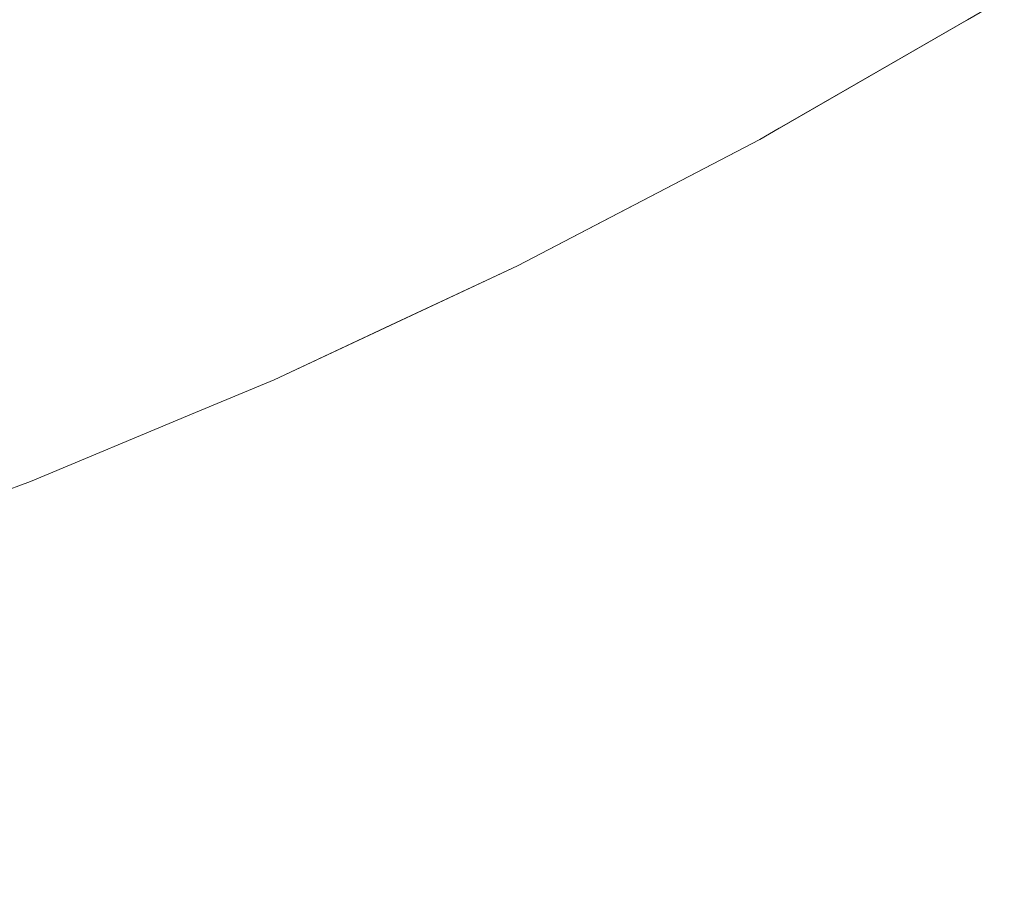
# Model space of a CAD drawing. Header units: centimetres. Extents: x -21.6 to 22.7, y 4.2 to 6.
# Tile 196 of 256: x 7.7212 to 7.7445, y 4.5002 to 4.5211. Entities that reach past the tile are written whole.
import ezdxf

# ---------------------------------------------------------------- set-up
doc = ezdxf.new("R2010")
doc.units = ezdxf.units.CM
doc.header["$LTSCALE"] = 2.54
doc.layers.add('Lucido design-1', color=7, linetype='Continuous')

# ---------------------------------------------------------------- blocks, each defined once
blk = doc.blocks.new('Gruppo-3-1')
at = {"color": 7, "linetype": 'Continuous', "lineweight": 9}
blk.add_3dface([(-21.503423, 5.900212, -2276.22217), (-21.503423, 4.300212, -2276.22217), (22.630348, 4.300212, -2276.22217), (22.630348, 5.900212, -2276.22217)], dxfattribs=at)
for points, invisible_edges in [([(22.630348, 5.900212, -2277.02217), (22.630348, 4.300212, -2277.02217), (7.686575, 4.400896, -2277.02217), (7.695257, 4.401786, -2277.02217)], 10), ([(22.630348, 5.900212, -2277.02217), (7.695257, 4.401786, -2277.02217), (7.700788, 4.402588, -2277.02217)], 9), ([(7.700788, 4.402588, -2277.02217), (7.70392, 4.403043, -2277.02217), (22.630348, 5.900212, -2277.02217)], 10), ([(22.630348, 5.900212, -2277.02217), (7.70392, 4.403043, -2277.02217), (7.712563, 4.404668, -2277.02217)], 9), ([(22.630348, 5.900212, -2277.02217), (7.712563, 4.404668, -2277.02217), (7.721183, 4.406664, -2277.02217)], 9), ([(22.630348, 5.900212, -2277.02217), (7.721183, 4.406664, -2277.02217), (7.729779, 4.409037, -2277.02217)], 9), ([(22.630348, 5.900212, -2277.02217), (7.729779, 4.409037, -2277.02217), (7.738348, 4.411789, -2277.02217)], 9), ([(22.630348, 5.900212, -2277.02217), (7.738348, 4.411789, -2277.02217), (7.746887, 4.414929, -2277.02217)], 9), ([(7.732612, 4.521714, -2276.687674), (7.737022, 4.524056, -2276.687674), (7.737307, 4.52331, -2276.689995), (7.732878, 4.520958, -2276.689995)], 15), ([(7.742633, 4.523411, -2276.699319), (7.738234, 4.520883, -2276.699319), (7.738033, 4.521407, -2276.696987), (7.74242, 4.523928, -2276.696987)], 15), ([(7.747978, 4.52373, -2276.923745), (7.747993, 4.523697, -2276.925344), (7.743629, 4.520995, -2276.925344), (7.743615, 4.521029, -2276.923745)], 15), ([(7.747978, 4.52373, -2276.923745), (7.743615, 4.521029, -2276.923745), (7.744409, 4.521521, -2276.92217)], 11), ([(7.743653, 4.520937, -2276.926967), (7.743629, 4.520995, -2276.925344), (7.747993, 4.523697, -2276.925344), (7.748018, 4.52364, -2276.926967)], 15), ([(7.748018, 4.52364, -2276.926967), (7.748054, 4.523558, -2276.928615), (7.743687, 4.520854, -2276.928615), (7.743653, 4.520937, -2276.926967)], 15), ([(7.743732, 4.520745, -2276.930287), (7.743687, 4.520854, -2276.928615), (7.748054, 4.523558, -2276.928615), (7.748102, 4.52345, -2276.930287)], 15), ([(7.748102, 4.52345, -2276.930287), (7.748162, 4.523316, -2276.931982), (7.743788, 4.520608, -2276.931982), (7.743732, 4.520745, -2276.930287)], 15), ([(7.722149, 4.52222, -2276.676241), (7.717624, 4.520384, -2276.676241), (7.717322, 4.521519, -2276.674006), (7.721819, 4.523343, -2276.674006)], 15), ([(7.732326, 4.522527, -2276.68536), (7.727853, 4.520341, -2276.68536), (7.727568, 4.521222, -2276.683058), (7.732019, 4.523397, -2276.683058)], 15), ([(7.732878, 4.520958, -2276.689995), (7.737307, 4.52331, -2276.689995), (7.73757, 4.52262, -2276.692323), (7.733124, 4.520259, -2276.692323)], 15), ([(7.742824, 4.522947, -2276.701649), (7.738413, 4.520412, -2276.701649), (7.738234, 4.520883, -2276.699319), (7.742633, 4.523411, -2276.699319)], 15), ([(7.743857, 4.520443, -2276.933702), (7.743788, 4.520608, -2276.931982), (7.748162, 4.523316, -2276.931982), (7.748234, 4.523153, -2276.933702)], 15), ([(7.722463, 4.521154, -2276.678496), (7.726943, 4.523156, -2276.678496), (7.727265, 4.52216, -2276.680769), (7.722759, 4.520147, -2276.680769)], 15), ([(7.748234, 4.523153, -2276.933702), (7.748319, 4.522961, -2276.935444), (7.743937, 4.520248, -2276.935444), (7.743857, 4.520443, -2276.933702)], 15), ([(7.742994, 4.522536, -2276.703974), (7.738572, 4.519996, -2276.703974), (7.738413, 4.520412, -2276.701649), (7.742824, 4.522947, -2276.701649)], 15), ([(7.74403, 4.520021, -2276.93721), (7.743937, 4.520248, -2276.935444), (7.748319, 4.522961, -2276.935444), (7.748418, 4.522738, -2276.93721)], 15), ([(7.732612, 4.521714, -2276.687674), (7.728118, 4.519518, -2276.687674), (7.727853, 4.520341, -2276.68536), (7.732326, 4.522527, -2276.68536)], 15), ([(7.733124, 4.520259, -2276.692323), (7.73757, 4.52262, -2276.692323), (7.737812, 4.521986, -2276.694654), (7.733351, 4.519616, -2276.694654)], 15), ([(7.743142, 4.522177, -2276.706291), (7.738712, 4.519631, -2276.706291), (7.738572, 4.519996, -2276.703974), (7.742994, 4.522536, -2276.703974)], 15), ([(7.748418, 4.522738, -2276.93721), (7.748531, 4.522483, -2276.938998), (7.744137, 4.519763, -2276.938998), (7.74403, 4.520021, -2276.93721)], 15), ([(7.744257, 4.519471, -2276.940809), (7.744137, 4.519763, -2276.938998), (7.748531, 4.522483, -2276.938998), (7.748659, 4.522195, -2276.940809)], 15), ([(7.722463, 4.521154, -2276.678496), (7.71791, 4.519308, -2276.678496), (7.717624, 4.520384, -2276.676241), (7.722149, 4.52222, -2276.676241)], 15), ([(7.722759, 4.520147, -2276.680769), (7.727265, 4.52216, -2276.680769), (7.727568, 4.521222, -2276.683058), (7.723039, 4.519198, -2276.683058)], 15), ([(7.743269, 4.521869, -2276.7086), (7.738831, 4.519319, -2276.7086), (7.738712, 4.519631, -2276.706291), (7.743142, 4.522177, -2276.706291)], 15), ([(7.748659, 4.522195, -2276.940809), (7.748801, 4.521873, -2276.942641), (7.744392, 4.519143, -2276.942641), (7.744257, 4.519471, -2276.940809)], 15), ([(7.733351, 4.519616, -2276.694654), (7.737812, 4.521986, -2276.694654), (7.738033, 4.521407, -2276.696987), (7.733557, 4.519029, -2276.696987)], 15), ([(7.743375, 4.521611, -2276.710899), (7.738931, 4.519058, -2276.710899), (7.738831, 4.519319, -2276.7086), (7.743269, 4.521869, -2276.7086)], 15), ([(7.744542, 4.51878, -2276.944493), (7.744392, 4.519143, -2276.942641), (7.748801, 4.521873, -2276.942641), (7.74896, 4.521515, -2276.944493)], 15), ([(7.732878, 4.520958, -2276.689995), (7.728365, 4.518753, -2276.689995), (7.728118, 4.519518, -2276.687674), (7.732612, 4.521714, -2276.687674)], 15), ([(7.743461, 4.521403, -2276.713185), (7.739011, 4.518846, -2276.713185), (7.738931, 4.519058, -2276.710899), (7.743375, 4.521611, -2276.710899)], 15), ([(7.733557, 4.519029, -2276.696987), (7.738033, 4.521407, -2276.696987), (7.738234, 4.520883, -2276.699319), (7.733744, 4.518498, -2276.699319)], 15), ([(7.743527, 4.521243, -2276.715456), (7.739074, 4.518684, -2276.715456), (7.739011, 4.518846, -2276.713185), (7.743461, 4.521403, -2276.713185)], 15), ([(7.743601, 4.521063, -2276.71995), (7.744409, 4.521521, -2276.72217), (7.739147, 4.518487, -2276.72217), (7.739143, 4.518501, -2276.71995)], 13), ([(7.739147, 4.518487, -2276.72217), (7.744409, 4.521521, -2276.72217), (7.744409, 4.521521, -2276.92217), (7.743602, 4.521055, -2276.92217)], 10), ([(7.743615, 4.521029, -2276.923745), (7.743602, 4.521055, -2276.92217), (7.744409, 4.521521, -2276.92217)], 9), ([(7.722759, 4.520147, -2276.680769), (7.718181, 4.51829, -2276.680769), (7.71791, 4.519308, -2276.678496), (7.722463, 4.521154, -2276.678496)], 15), ([(7.723039, 4.519198, -2276.683058), (7.727568, 4.521222, -2276.683058), (7.727853, 4.520341, -2276.68536), (7.723301, 4.518308, -2276.68536)], 15), ([(7.743573, 4.52113, -2276.717712), (7.739117, 4.518569, -2276.717712), (7.739074, 4.518684, -2276.715456), (7.743527, 4.521243, -2276.715456)], 15), ([(7.739143, 4.518501, -2276.71995), (7.739117, 4.518569, -2276.717712), (7.743573, 4.52113, -2276.717712), (7.743601, 4.521063, -2276.71995)], 15), ([(7.733124, 4.520259, -2276.692323), (7.728594, 4.518045, -2276.692323), (7.728365, 4.518753, -2276.689995), (7.732878, 4.520958, -2276.689995)], 15), ([(7.733744, 4.518498, -2276.699319), (7.738234, 4.520883, -2276.699319), (7.738413, 4.520412, -2276.701649), (7.733912, 4.518021, -2276.701649)], 15), ([(7.739156, 4.518467, -2276.923745), (7.738692, 4.518225, -2276.92217), (7.743602, 4.521055, -2276.92217), (7.743615, 4.521029, -2276.923745)], 13), ([(7.743602, 4.521055, -2276.92217), (7.738692, 4.518225, -2276.72217), (7.739147, 4.518487, -2276.72217)], 9), ([(7.743602, 4.521055, -2276.92217), (7.738692, 4.518225, -2276.92217), (7.738692, 4.518225, -2276.72217)], 10), ([(7.743615, 4.521029, -2276.923745), (7.743629, 4.520995, -2276.925344), (7.739169, 4.518433, -2276.925344), (7.739156, 4.518467, -2276.923745)], 15), ([(7.739192, 4.518374, -2276.926967), (7.739169, 4.518433, -2276.925344), (7.743629, 4.520995, -2276.925344), (7.743653, 4.520937, -2276.926967)], 15), ([(7.743653, 4.520937, -2276.926967), (7.743687, 4.520854, -2276.928615), (7.739224, 4.51829, -2276.928615), (7.739192, 4.518374, -2276.926967)], 15), ([(7.739266, 4.518179, -2276.930287), (7.739224, 4.51829, -2276.928615), (7.743687, 4.520854, -2276.928615), (7.743732, 4.520745, -2276.930287)], 15), ([(7.743732, 4.520745, -2276.930287), (7.743788, 4.520608, -2276.931982), (7.739319, 4.51804, -2276.931982), (7.739266, 4.518179, -2276.930287)], 15), ([(7.739383, 4.517872, -2276.933702), (7.739319, 4.51804, -2276.931982), (7.743788, 4.520608, -2276.931982), (7.743857, 4.520443, -2276.933702)], 15), ([(7.743857, 4.520443, -2276.933702), (7.743937, 4.520248, -2276.935444), (7.739459, 4.517674, -2276.935444), (7.739383, 4.517872, -2276.933702)], 15), ([(7.723301, 4.518308, -2276.68536), (7.727853, 4.520341, -2276.68536), (7.728118, 4.519518, -2276.687674), (7.723546, 4.517476, -2276.687674)], 15), ([(7.733351, 4.519616, -2276.694654), (7.728804, 4.517395, -2276.694654), (7.728594, 4.518045, -2276.692323), (7.733124, 4.520259, -2276.692323)], 15), ([(7.733912, 4.518021, -2276.701649), (7.738413, 4.520412, -2276.701649), (7.738572, 4.519996, -2276.703974), (7.734061, 4.517599, -2276.703974)], 15), ([(7.739547, 4.517445, -2276.93721), (7.739459, 4.517674, -2276.935444), (7.743937, 4.520248, -2276.935444), (7.74403, 4.520021, -2276.93721)], 15), ([(7.723039, 4.519198, -2276.683058), (7.718437, 4.517331, -2276.683058), (7.718181, 4.51829, -2276.680769), (7.722759, 4.520147, -2276.680769)], 15), ([(7.734061, 4.517599, -2276.703974), (7.738572, 4.519996, -2276.703974), (7.738712, 4.519631, -2276.706291), (7.734191, 4.51723, -2276.706291)], 15), ([(7.74403, 4.520021, -2276.93721), (7.744137, 4.519763, -2276.938998), (7.739647, 4.517183, -2276.938998), (7.739547, 4.517445, -2276.93721)], 15), ([(7.73976, 4.516886, -2276.940809), (7.739647, 4.517183, -2276.938998), (7.744137, 4.519763, -2276.938998), (7.744257, 4.519471, -2276.940809)], 15), ([(7.723546, 4.517476, -2276.687674), (7.728118, 4.519518, -2276.687674), (7.728365, 4.518753, -2276.689995), (7.723774, 4.516702, -2276.689995)], 15), ([(7.733557, 4.519029, -2276.696987), (7.728996, 4.516801, -2276.696987), (7.728804, 4.517395, -2276.694654), (7.733351, 4.519616, -2276.694654)], 15), ([(7.734191, 4.51723, -2276.706291), (7.738712, 4.519631, -2276.706291), (7.738831, 4.519319, -2276.7086), (7.734302, 4.516914, -2276.7086)], 15), ([(7.734302, 4.516914, -2276.7086), (7.738831, 4.519319, -2276.7086), (7.738931, 4.519058, -2276.710899), (7.734396, 4.516649, -2276.710899)], 15), ([(7.744257, 4.519471, -2276.940809), (7.744392, 4.519143, -2276.942641), (7.739887, 4.516554, -2276.942641), (7.73976, 4.516886, -2276.940809)], 15), ([(7.723301, 4.518308, -2276.68536), (7.718676, 4.516431, -2276.68536), (7.718437, 4.517331, -2276.683058), (7.723039, 4.519198, -2276.683058)], 15), ([(7.733744, 4.518498, -2276.699319), (7.72917, 4.516263, -2276.699319), (7.728996, 4.516801, -2276.696987), (7.733557, 4.519029, -2276.696987)], 15), ([(7.734396, 4.516649, -2276.710899), (7.738931, 4.519058, -2276.710899), (7.739011, 4.518846, -2276.713185), (7.734471, 4.516434, -2276.713185)], 15), ([(7.740028, 4.516186, -2276.944493), (7.739887, 4.516554, -2276.942641), (7.744392, 4.519143, -2276.942641), (7.744542, 4.51878, -2276.944493)], 15), ([(7.734471, 4.516434, -2276.713185), (7.739011, 4.518846, -2276.713185), (7.739074, 4.518684, -2276.715456), (7.734529, 4.51627, -2276.715456)], 15), ([(7.723774, 4.516702, -2276.689995), (7.728365, 4.518753, -2276.689995), (7.728594, 4.518045, -2276.692323), (7.723984, 4.515986, -2276.692323)], 15), ([(7.734529, 4.51627, -2276.715456), (7.739074, 4.518684, -2276.715456), (7.739117, 4.518569, -2276.717712), (7.73457, 4.516153, -2276.717712)], 15), ([(7.734594, 4.516085, -2276.71995), (7.73457, 4.516153, -2276.717712), (7.739117, 4.518569, -2276.717712), (7.739143, 4.518501, -2276.71995)], 15), ([(7.744542, 4.51878, -2276.944493), (7.744708, 4.518378, -2276.946366), (7.740183, 4.515778, -2276.946366), (7.740028, 4.516186, -2276.944493)], 15), ([(7.733912, 4.518021, -2276.701649), (7.729326, 4.515781, -2276.701649), (7.72917, 4.516263, -2276.699319), (7.733744, 4.518498, -2276.699319)], 15), ([(7.734594, 4.516085, -2276.71995), (7.739143, 4.518501, -2276.71995), (7.738692, 4.518225, -2276.72217)], 11), ([(7.739156, 4.518467, -2276.923745), (7.739169, 4.518433, -2276.925344), (7.734619, 4.516016, -2276.925344), (7.734606, 4.516051, -2276.923745)], 15), ([(7.738692, 4.518225, -2276.92217), (7.739156, 4.518467, -2276.923745), (7.734606, 4.516051, -2276.923745)], 11), ([(7.73464, 4.515956, -2276.926967), (7.734619, 4.516016, -2276.925344), (7.739169, 4.518433, -2276.925344), (7.739192, 4.518374, -2276.926967)], 15), ([(7.739192, 4.518374, -2276.926967), (7.739224, 4.51829, -2276.928615), (7.73467, 4.515871, -2276.928615), (7.73464, 4.515956, -2276.926967)], 15), ([(7.739143, 4.518501, -2276.71995), (7.739147, 4.518487, -2276.72217), (7.738692, 4.518225, -2276.72217)], 9), ([(7.740354, 4.515332, -2276.948259), (7.740183, 4.515778, -2276.946366), (7.744708, 4.518378, -2276.946366), (7.744889, 4.517938, -2276.948259)], 15), ([(7.723546, 4.517476, -2276.687674), (7.7189, 4.515591, -2276.687674), (7.718676, 4.516431, -2276.68536), (7.723301, 4.518308, -2276.68536)], 15), ([(7.732951, 4.515233, -2276.72217), (7.738692, 4.518225, -2276.72217), (7.738692, 4.518225, -2276.92217), (7.734589, 4.516087, -2276.92217)], 10), ([(7.738692, 4.518225, -2276.72217), (7.732951, 4.515233, -2276.72217), (7.734594, 4.516085, -2276.71995)], 10), ([(7.734606, 4.516051, -2276.923745), (7.734589, 4.516087, -2276.92217), (7.738692, 4.518225, -2276.92217)], 9), ([(7.734709, 4.515758, -2276.930287), (7.73467, 4.515871, -2276.928615), (7.739224, 4.51829, -2276.928615), (7.739266, 4.518179, -2276.930287)], 15), ([(7.739266, 4.518179, -2276.930287), (7.739319, 4.51804, -2276.931982), (7.734759, 4.515618, -2276.931982), (7.734709, 4.515758, -2276.930287)], 15), ([(7.723984, 4.515986, -2276.692323), (7.728594, 4.518045, -2276.692323), (7.728804, 4.517395, -2276.694654), (7.724178, 4.515328, -2276.694654)], 15), ([(7.734061, 4.517599, -2276.703974), (7.729464, 4.515353, -2276.703974), (7.729326, 4.515781, -2276.701649), (7.733912, 4.518021, -2276.701649)], 15), ([(7.734819, 4.515448, -2276.933702), (7.734759, 4.515618, -2276.931982), (7.739319, 4.51804, -2276.931982), (7.739383, 4.517872, -2276.933702)], 15), ([(7.739383, 4.517872, -2276.933702), (7.739459, 4.517674, -2276.935444), (7.734889, 4.515247, -2276.935444), (7.734819, 4.515448, -2276.933702)], 15), ([(7.744889, 4.517938, -2276.948259), (7.745087, 4.517457, -2276.95017), (7.74054, 4.514844, -2276.95017), (7.740354, 4.515332, -2276.948259)], 15), ([(7.734971, 4.515015, -2276.93721), (7.734889, 4.515247, -2276.935444), (7.739459, 4.517674, -2276.935444), (7.739547, 4.517445, -2276.93721)], 15), ([(7.723774, 4.516702, -2276.689995), (7.719108, 4.514809, -2276.689995), (7.7189, 4.515591, -2276.687674), (7.723546, 4.517476, -2276.687674)], 15), ([(7.724178, 4.515328, -2276.694654), (7.728804, 4.517395, -2276.694654), (7.728996, 4.516801, -2276.696987), (7.724355, 4.514727, -2276.696987)], 15), ([(7.734191, 4.51723, -2276.706291), (7.729585, 4.514979, -2276.706291), (7.729464, 4.515353, -2276.703974), (7.734061, 4.517599, -2276.703974)], 15), ([(7.739547, 4.517445, -2276.93721), (7.739647, 4.517183, -2276.938998), (7.735065, 4.514749, -2276.938998), (7.734971, 4.515015, -2276.93721)], 15), ([(7.740742, 4.514314, -2276.952099), (7.74054, 4.514844, -2276.95017), (7.745087, 4.517457, -2276.95017), (7.745303, 4.516934, -2276.952099)], 15), ([(7.734302, 4.516914, -2276.7086), (7.729688, 4.514659, -2276.7086), (7.729585, 4.514979, -2276.706291), (7.734191, 4.51723, -2276.706291)], 15), ([(7.735171, 4.514448, -2276.940809), (7.735065, 4.514749, -2276.938998), (7.739647, 4.517183, -2276.938998), (7.73976, 4.516886, -2276.940809)], 15), ([(7.745303, 4.516934, -2276.952099), (7.745536, 4.516368, -2276.954044), (7.740962, 4.513739, -2276.954044), (7.740742, 4.514314, -2276.952099)], 15), ([(7.723984, 4.515986, -2276.692323), (7.719301, 4.514086, -2276.692323), (7.719108, 4.514809, -2276.689995), (7.723774, 4.516702, -2276.689995)], 15), ([(7.724355, 4.514727, -2276.696987), (7.728996, 4.516801, -2276.696987), (7.72917, 4.516263, -2276.699319), (7.724515, 4.514183, -2276.699319)], 15), ([(7.734396, 4.516649, -2276.710899), (7.729775, 4.514391, -2276.710899), (7.729688, 4.514659, -2276.7086), (7.734302, 4.516914, -2276.7086)], 15), ([(7.73976, 4.516886, -2276.940809), (7.739887, 4.516554, -2276.942641), (7.735289, 4.514112, -2276.942641), (7.735171, 4.514448, -2276.940809)], 15), ([(7.734471, 4.516434, -2276.713185), (7.729845, 4.514174, -2276.713185), (7.729775, 4.514391, -2276.710899), (7.734396, 4.516649, -2276.710899)], 15), ([(7.735421, 4.513738, -2276.944493), (7.735289, 4.514112, -2276.942641), (7.739887, 4.516554, -2276.942641), (7.740028, 4.516186, -2276.944493)], 15), ([(7.724515, 4.514183, -2276.699319), (7.72917, 4.516263, -2276.699319), (7.729326, 4.515781, -2276.701649), (7.724659, 4.513695, -2276.701649)], 15), ([(7.734529, 4.51627, -2276.715456), (7.729899, 4.514007, -2276.715456), (7.729845, 4.514174, -2276.713185), (7.734471, 4.516434, -2276.713185)], 15), ([(7.73457, 4.516153, -2276.717712), (7.729937, 4.51389, -2276.717712), (7.729899, 4.514007, -2276.715456), (7.734529, 4.51627, -2276.715456)], 15), ([(7.741198, 4.513119, -2276.956004), (7.740962, 4.513739, -2276.954044), (7.745536, 4.516368, -2276.954044), (7.745788, 4.515757, -2276.956004)], 15), ([(7.729959, 4.51382, -2276.71995), (7.729937, 4.51389, -2276.717712), (7.73457, 4.516153, -2276.717712), (7.734594, 4.516085, -2276.71995)], 15), ([(7.729959, 4.51382, -2276.71995), (7.734594, 4.516085, -2276.71995), (7.732951, 4.515233, -2276.72217)], 11), ([(7.732951, 4.515233, -2276.92217), (7.734606, 4.516051, -2276.923745), (7.72997, 4.513785, -2276.923745)], 11), ([(7.734606, 4.516051, -2276.923745), (7.734619, 4.516016, -2276.925344), (7.729982, 4.51375, -2276.925344), (7.72997, 4.513785, -2276.923745)], 15), ([(7.730001, 4.51369, -2276.926967), (7.729982, 4.51375, -2276.925344), (7.734619, 4.516016, -2276.925344), (7.73464, 4.515956, -2276.926967)], 15), ([(7.732951, 4.515233, -2276.92217), (7.734589, 4.516087, -2276.92217), (7.734606, 4.516051, -2276.923745)], 10), ([(7.734589, 4.516087, -2276.92217), (7.732951, 4.515233, -2276.92217), (7.732951, 4.515233, -2276.72217)], 10), ([(7.740028, 4.516186, -2276.944493), (7.740183, 4.515778, -2276.946366), (7.735566, 4.513326, -2276.946366), (7.735421, 4.513738, -2276.944493)], 15), ([(7.724178, 4.515328, -2276.694654), (7.719478, 4.513421, -2276.694654), (7.719301, 4.514086, -2276.692323), (7.723984, 4.515986, -2276.692323)], 15), ([(7.724659, 4.513695, -2276.701649), (7.729326, 4.515781, -2276.701649), (7.729464, 4.515353, -2276.703974), (7.724786, 4.513263, -2276.703974)], 15), ([(7.73464, 4.515956, -2276.926967), (7.73467, 4.515871, -2276.928615), (7.730029, 4.513603, -2276.928615), (7.730001, 4.51369, -2276.926967)], 15), ([(7.730066, 4.513489, -2276.930287), (7.730029, 4.513603, -2276.928615), (7.73467, 4.515871, -2276.928615), (7.734709, 4.515758, -2276.930287)], 15), ([(7.734709, 4.515758, -2276.930287), (7.734759, 4.515618, -2276.931982), (7.730112, 4.513347, -2276.931982), (7.730066, 4.513489, -2276.930287)], 15), ([(7.735725, 4.512873, -2276.948259), (7.735566, 4.513326, -2276.946366), (7.740183, 4.515778, -2276.946366), (7.740354, 4.515332, -2276.948259)], 15), ([(7.745788, 4.515757, -2276.956004), (7.746059, 4.5151, -2276.957979), (7.741453, 4.512453, -2276.957979), (7.741198, 4.513119, -2276.956004)], 15), ([(7.730167, 4.513175, -2276.933702), (7.730112, 4.513347, -2276.931982), (7.734759, 4.515618, -2276.931982), (7.734819, 4.515448, -2276.933702)], 15), ([(7.724355, 4.514727, -2276.696987), (7.719639, 4.512814, -2276.696987), (7.719478, 4.513421, -2276.694654), (7.724178, 4.515328, -2276.694654)], 15), ([(7.724786, 4.513263, -2276.703974), (7.729464, 4.515353, -2276.703974), (7.729585, 4.514979, -2276.706291), (7.724897, 4.512885, -2276.706291)], 15), ([(7.734819, 4.515448, -2276.933702), (7.734889, 4.515247, -2276.935444), (7.730233, 4.512972, -2276.935444), (7.730167, 4.513175, -2276.933702)], 15), ([(7.740354, 4.515332, -2276.948259), (7.74054, 4.514844, -2276.95017), (7.735899, 4.512379, -2276.95017), (7.735725, 4.512873, -2276.948259)], 15), ([(7.72997, 4.513785, -2276.923745), (7.727195, 4.512535, -2276.92217), (7.732951, 4.515233, -2276.92217)], 9), ([(7.729952, 4.513827, -2276.72217), (7.732951, 4.515233, -2276.72217), (7.732951, 4.515233, -2276.92217), (7.727195, 4.512535, -2276.92217)], 10), ([(7.732951, 4.515233, -2276.72217), (7.729952, 4.513827, -2276.72217), (7.729959, 4.51382, -2276.71995)], 10), ([(7.730309, 4.512737, -2276.93721), (7.730233, 4.512972, -2276.935444), (7.734889, 4.515247, -2276.935444), (7.734971, 4.515015, -2276.93721)], 15), ([(7.741726, 4.511738, -2276.959966), (7.741453, 4.512453, -2276.957979), (7.746059, 4.5151, -2276.957979), (7.74635, 4.514395, -2276.959966)], 15), ([(7.724897, 4.512885, -2276.706291), (7.729585, 4.514979, -2276.706291), (7.729688, 4.514659, -2276.7086), (7.724993, 4.512561, -2276.7086)], 15), ([(7.734971, 4.515015, -2276.93721), (7.735065, 4.514749, -2276.938998), (7.730396, 4.512468, -2276.938998), (7.730309, 4.512737, -2276.93721)], 15), ([(7.736089, 4.511842, -2276.952099), (7.735899, 4.512379, -2276.95017), (7.74054, 4.514844, -2276.95017), (7.740742, 4.514314, -2276.952099)], 15), ([(7.724515, 4.514183, -2276.699319), (7.719786, 4.512265, -2276.699319), (7.719639, 4.512814, -2276.696987), (7.724355, 4.514727, -2276.696987)], 15), ([(7.724993, 4.512561, -2276.7086), (7.729688, 4.514659, -2276.7086), (7.729775, 4.514391, -2276.710899), (7.725073, 4.51229, -2276.710899)], 15), ([(7.730494, 4.512164, -2276.940809), (7.730396, 4.512468, -2276.938998), (7.735065, 4.514749, -2276.938998), (7.735171, 4.514448, -2276.940809)], 15), ([(7.725073, 4.51229, -2276.710899), (7.729775, 4.514391, -2276.710899), (7.729845, 4.514174, -2276.713185), (7.725137, 4.512071, -2276.713185)], 15), ([(7.735171, 4.514448, -2276.940809), (7.735289, 4.514112, -2276.942641), (7.730604, 4.511823, -2276.942641), (7.730494, 4.512164, -2276.940809)], 15), ([(7.74635, 4.514395, -2276.959966), (7.74666, 4.513641, -2276.961965), (7.742018, 4.510974, -2276.961965), (7.741726, 4.511738, -2276.959966)], 15), ([(7.724659, 4.513695, -2276.701649), (7.719917, 4.511772, -2276.701649), (7.719786, 4.512265, -2276.699319), (7.724515, 4.514183, -2276.699319)], 15), ([(7.725137, 4.512071, -2276.713185), (7.729845, 4.514174, -2276.713185), (7.729899, 4.514007, -2276.715456), (7.725187, 4.511902, -2276.715456)], 15), ([(7.740742, 4.514314, -2276.952099), (7.740962, 4.513739, -2276.954044), (7.736294, 4.51126, -2276.954044), (7.736089, 4.511842, -2276.952099)], 15), ([(7.725187, 4.511902, -2276.715456), (7.729899, 4.514007, -2276.715456), (7.729937, 4.51389, -2276.717712), (7.725222, 4.511783, -2276.717712)], 15), ([(7.730726, 4.511445, -2276.944493), (7.730604, 4.511823, -2276.942641), (7.735289, 4.514112, -2276.942641), (7.735421, 4.513738, -2276.944493)], 15), ([(7.724786, 4.513263, -2276.703974), (7.720033, 4.511335, -2276.703974), (7.719917, 4.511772, -2276.701649), (7.724659, 4.513695, -2276.701649)], 15), ([(7.725222, 4.511783, -2276.717712), (7.729937, 4.51389, -2276.717712), (7.729959, 4.51382, -2276.71995), (7.725243, 4.511713, -2276.71995)], 15), ([(7.727195, 4.512535, -2276.72217), (7.725243, 4.511713, -2276.71995), (7.729959, 4.51382, -2276.71995)], 11), ([(7.72997, 4.513785, -2276.923745), (7.729982, 4.51375, -2276.925344), (7.725263, 4.511642, -2276.925344), (7.725253, 4.511678, -2276.923745)], 15), ([(7.727195, 4.512535, -2276.92217), (7.72997, 4.513785, -2276.923745), (7.725253, 4.511678, -2276.923745)], 11), ([(7.725281, 4.511581, -2276.926967), (7.725263, 4.511642, -2276.925344), (7.729982, 4.51375, -2276.925344), (7.730001, 4.51369, -2276.926967)], 15), ([(7.730001, 4.51369, -2276.926967), (7.730029, 4.513603, -2276.928615), (7.725307, 4.511493, -2276.928615), (7.725281, 4.511581, -2276.926967)], 15), ([(7.727195, 4.512535, -2276.92217), (7.727195, 4.512535, -2276.72217), (7.729952, 4.513827, -2276.72217)], 9), ([(7.729959, 4.51382, -2276.71995), (7.729952, 4.513827, -2276.72217), (7.727195, 4.512535, -2276.72217)], 9), ([(7.735421, 4.513738, -2276.944493), (7.735566, 4.513326, -2276.946366), (7.730861, 4.511027, -2276.946366), (7.730726, 4.511445, -2276.944493)], 15), ([(7.736515, 4.510632, -2276.956004), (7.736294, 4.51126, -2276.954044), (7.740962, 4.513739, -2276.954044), (7.741198, 4.513119, -2276.956004)], 15), ([(7.725341, 4.511378, -2276.930287), (7.725307, 4.511493, -2276.928615), (7.730029, 4.513603, -2276.928615), (7.730066, 4.513489, -2276.930287)], 15), ([(7.730066, 4.513489, -2276.930287), (7.730112, 4.513347, -2276.931982), (7.725383, 4.511234, -2276.931982), (7.725341, 4.511378, -2276.930287)], 15), ([(7.74233, 4.510158, -2276.963974), (7.742018, 4.510974, -2276.961965), (7.74666, 4.513641, -2276.961965), (7.746992, 4.512837, -2276.963974)], 15), ([(7.724897, 4.512885, -2276.706291), (7.720135, 4.510953, -2276.706291), (7.720033, 4.511335, -2276.703974), (7.724786, 4.513263, -2276.703974)], 15), ([(7.725435, 4.511061, -2276.933702), (7.725383, 4.511234, -2276.931982), (7.730112, 4.513347, -2276.931982), (7.730167, 4.513175, -2276.933702)], 15), ([(7.731009, 4.510569, -2276.948259), (7.730861, 4.511027, -2276.946366), (7.735566, 4.513326, -2276.946366), (7.735725, 4.512873, -2276.948259)], 15), ([(7.730167, 4.513175, -2276.933702), (7.730233, 4.512972, -2276.935444), (7.725495, 4.510855, -2276.935444), (7.725435, 4.511061, -2276.933702)], 15), ([(7.725565, 4.510617, -2276.93721), (7.725495, 4.510855, -2276.935444), (7.730233, 4.512972, -2276.935444), (7.730309, 4.512737, -2276.93721)], 15), ([(7.741198, 4.513119, -2276.956004), (7.741453, 4.512453, -2276.957979), (7.736753, 4.509956, -2276.957979), (7.736515, 4.510632, -2276.956004)], 15), ([(7.724993, 4.512561, -2276.7086), (7.720222, 4.510626, -2276.7086), (7.720135, 4.510953, -2276.706291), (7.724897, 4.512885, -2276.706291)], 15), ([(7.730309, 4.512737, -2276.93721), (7.730396, 4.512468, -2276.938998), (7.725645, 4.510345, -2276.938998), (7.725565, 4.510617, -2276.93721)], 15), ([(7.735725, 4.512873, -2276.948259), (7.735899, 4.512379, -2276.95017), (7.731171, 4.510069, -2276.95017), (7.731009, 4.510569, -2276.948259)], 15), ([(7.746992, 4.512837, -2276.963974), (7.747345, 4.511981, -2276.96599), (7.742661, 4.50929, -2276.96599), (7.74233, 4.510158, -2276.963974)], 15), ([(7.725073, 4.51229, -2276.710899), (7.720295, 4.510352, -2276.710899), (7.720222, 4.510626, -2276.7086), (7.724993, 4.512561, -2276.7086)], 15), ([(7.725253, 4.511678, -2276.923745), (7.725238, 4.511717, -2276.92217), (7.727195, 4.512535, -2276.92217)], 9), ([(7.725238, 4.511717, -2276.72217), (7.727195, 4.512535, -2276.72217), (7.727195, 4.512535, -2276.92217), (7.725238, 4.511717, -2276.92217)], 10), ([(7.727195, 4.512535, -2276.72217), (7.725238, 4.511717, -2276.72217), (7.725243, 4.511713, -2276.71995)], 10), ([(7.725137, 4.512071, -2276.713185), (7.720354, 4.51013, -2276.713185), (7.720295, 4.510352, -2276.710899), (7.725073, 4.51229, -2276.710899)], 15), ([(7.725736, 4.510038, -2276.940809), (7.725645, 4.510345, -2276.938998), (7.730396, 4.512468, -2276.938998), (7.730494, 4.512164, -2276.940809)], 15), ([(7.731347, 4.509525, -2276.952099), (7.731171, 4.510069, -2276.95017), (7.735899, 4.512379, -2276.95017), (7.736089, 4.511842, -2276.952099)], 15), ([(7.737008, 4.509232, -2276.959966), (7.736753, 4.509956, -2276.957979), (7.741453, 4.512453, -2276.957979), (7.741726, 4.511738, -2276.959966)], 15), ([(7.725187, 4.511902, -2276.715456), (7.720399, 4.50996, -2276.715456), (7.720354, 4.51013, -2276.713185), (7.725137, 4.512071, -2276.713185)], 15), ([(7.730494, 4.512164, -2276.940809), (7.730604, 4.511823, -2276.942641), (7.725837, 4.509693, -2276.942641), (7.725736, 4.510038, -2276.940809)], 15), ([(7.725222, 4.511783, -2276.717712), (7.720431, 4.50984, -2276.717712), (7.720399, 4.50996, -2276.715456), (7.725187, 4.511902, -2276.715456)], 15), ([(7.72595, 4.509311, -2276.944493), (7.725837, 4.509693, -2276.942641), (7.730604, 4.511823, -2276.942641), (7.730726, 4.511445, -2276.944493)], 15), ([(7.736089, 4.511842, -2276.952099), (7.736294, 4.51126, -2276.954044), (7.731537, 4.508935, -2276.954044), (7.731347, 4.509525, -2276.952099)], 15), ([(7.74772, 4.511072, -2276.968013), (7.743013, 4.508368, -2276.968013), (7.742661, 4.50929, -2276.96599), (7.747345, 4.511981, -2276.96599)], 15), ([(7.725243, 4.511713, -2276.71995), (7.72045, 4.509768, -2276.71995), (7.720431, 4.50984, -2276.717712), (7.725222, 4.511783, -2276.717712)], 15), ([(7.721429, 4.510124, -2276.72217), (7.72045, 4.509768, -2276.71995), (7.725243, 4.511713, -2276.71995)], 11), ([(7.725253, 4.511678, -2276.923745), (7.720459, 4.509733, -2276.923745), (7.721429, 4.510124, -2276.92217)], 11), ([(7.725253, 4.511678, -2276.923745), (7.725263, 4.511642, -2276.925344), (7.720469, 4.509697, -2276.925344), (7.720459, 4.509733, -2276.923745)], 15), ([(7.720486, 4.509635, -2276.926967), (7.720469, 4.509697, -2276.925344), (7.725263, 4.511642, -2276.925344), (7.725281, 4.511581, -2276.926967)], 15), ([(7.725281, 4.511581, -2276.926967), (7.725307, 4.511493, -2276.928615), (7.720509, 4.509547, -2276.928615), (7.720486, 4.509635, -2276.926967)], 15), ([(7.721429, 4.510124, -2276.92217), (7.725238, 4.511717, -2276.92217), (7.725253, 4.511678, -2276.923745)], 10), ([(7.725238, 4.511717, -2276.92217), (7.721429, 4.510124, -2276.92217), (7.721429, 4.510124, -2276.72217), (7.725238, 4.511717, -2276.72217)], 10), ([(7.725243, 4.511713, -2276.71995), (7.725238, 4.511717, -2276.72217), (7.721429, 4.510124, -2276.72217)], 9), ([(7.741726, 4.511738, -2276.959966), (7.742018, 4.510974, -2276.961965), (7.737281, 4.508457, -2276.961965), (7.737008, 4.509232, -2276.959966)], 15), ([(7.72054, 4.509431, -2276.930287), (7.720509, 4.509547, -2276.928615), (7.725307, 4.511493, -2276.928615), (7.725341, 4.511378, -2276.930287)], 15), ([(7.725341, 4.511378, -2276.930287), (7.725383, 4.511234, -2276.931982), (7.720579, 4.509285, -2276.931982), (7.72054, 4.509431, -2276.930287)], 15), ([(7.730726, 4.511445, -2276.944493), (7.730861, 4.511027, -2276.946366), (7.726074, 4.508888, -2276.946366), (7.72595, 4.509311, -2276.944493)], 15), ([(7.720625, 4.50911, -2276.933702), (7.720579, 4.509285, -2276.931982), (7.725383, 4.511234, -2276.931982), (7.725435, 4.511061, -2276.933702)], 15), ([(7.731742, 4.5083, -2276.956004), (7.731537, 4.508935, -2276.954044), (7.736294, 4.51126, -2276.954044), (7.736515, 4.510632, -2276.956004)], 15), ([(7.725435, 4.511061, -2276.933702), (7.725495, 4.510855, -2276.935444), (7.720681, 4.508902, -2276.935444), (7.720625, 4.50911, -2276.933702)], 15), ([(7.72621, 4.508425, -2276.948259), (7.726074, 4.508888, -2276.946366), (7.730861, 4.511027, -2276.946366), (7.731009, 4.510569, -2276.948259)], 15), ([(7.737572, 4.507631, -2276.963974), (7.737281, 4.508457, -2276.961965), (7.742018, 4.510974, -2276.961965), (7.74233, 4.510158, -2276.963974)], 15), ([(7.748117, 4.510109, -2276.97004), (7.743386, 4.507391, -2276.97004), (7.743013, 4.508368, -2276.968013), (7.74772, 4.511072, -2276.968013)], 15), ([(7.720745, 4.508662, -2276.93721), (7.720681, 4.508902, -2276.935444), (7.725495, 4.510855, -2276.935444), (7.725565, 4.510617, -2276.93721)], 15), ([(7.736515, 4.510632, -2276.956004), (7.736753, 4.509956, -2276.957979), (7.731963, 4.507616, -2276.957979), (7.731742, 4.5083, -2276.956004)], 15), ([(7.725565, 4.510617, -2276.93721), (7.725645, 4.510345, -2276.938998), (7.720818, 4.508387, -2276.938998), (7.720745, 4.508662, -2276.93721)], 15), ([(7.731009, 4.510569, -2276.948259), (7.731171, 4.510069, -2276.95017), (7.726359, 4.507919, -2276.95017), (7.72621, 4.508425, -2276.948259)], 15), ([(7.720901, 4.508076, -2276.940809), (7.720818, 4.508387, -2276.938998), (7.725645, 4.510345, -2276.938998), (7.725736, 4.510038, -2276.940809)], 15), ([(7.715657, 4.507991, -2276.92217), (7.721429, 4.510124, -2276.92217), (7.720459, 4.509733, -2276.923745)], 10), ([(7.715657, 4.507991, -2276.92217), (7.715657, 4.507991, -2276.72217), (7.721429, 4.510124, -2276.72217), (7.721429, 4.510124, -2276.92217)], 5), ([(7.72045, 4.509768, -2276.71995), (7.721429, 4.510124, -2276.72217), (7.715657, 4.507991, -2276.72217)], 9), ([(7.725736, 4.510038, -2276.940809), (7.725837, 4.509693, -2276.942641), (7.720993, 4.507728, -2276.942641), (7.720901, 4.508076, -2276.940809)], 15), ([(7.726521, 4.507369, -2276.952099), (7.726359, 4.507919, -2276.95017), (7.731171, 4.510069, -2276.95017), (7.731347, 4.509525, -2276.952099)], 15), ([(7.7322, 4.506883, -2276.959966), (7.731963, 4.507616, -2276.957979), (7.736753, 4.509956, -2276.957979), (7.737008, 4.509232, -2276.959966)], 15), ([(7.74233, 4.510158, -2276.963974), (7.742661, 4.50929, -2276.96599), (7.737882, 4.506751, -2276.96599), (7.737572, 4.507631, -2276.963974)], 15), ([(7.748537, 4.50909, -2276.972069), (7.743781, 4.506357, -2276.972069), (7.743386, 4.507391, -2276.97004), (7.748117, 4.510109, -2276.97004)], 15), ([(7.721096, 4.507342, -2276.944493), (7.720993, 4.507728, -2276.942641), (7.725837, 4.509693, -2276.942641), (7.72595, 4.509311, -2276.944493)], 15), ([(7.731347, 4.509525, -2276.952099), (7.731537, 4.508935, -2276.954044), (7.726697, 4.506773, -2276.954044), (7.726521, 4.507369, -2276.952099)], 15), ([(7.72595, 4.509311, -2276.944493), (7.726074, 4.508888, -2276.946366), (7.72121, 4.506915, -2276.946366), (7.721096, 4.507342, -2276.944493)], 15), ([(7.737008, 4.509232, -2276.959966), (7.737281, 4.508457, -2276.961965), (7.732453, 4.506099, -2276.961965), (7.7322, 4.506883, -2276.959966)], 15), ([(7.737882, 4.506751, -2276.96599), (7.742661, 4.50929, -2276.96599), (7.743013, 4.508368, -2276.968013), (7.738211, 4.505817, -2276.968013)], 15), ([(7.74898, 4.508015, -2276.974099), (7.744198, 4.505266, -2276.974099), (7.743781, 4.506357, -2276.972069), (7.748537, 4.50909, -2276.972069)], 15), ([(7.721334, 4.506447, -2276.948259), (7.72121, 4.506915, -2276.946366), (7.726074, 4.508888, -2276.946366), (7.72621, 4.508425, -2276.948259)], 15), ([(7.726886, 4.50613, -2276.956004), (7.726697, 4.506773, -2276.954044), (7.731537, 4.508935, -2276.954044), (7.731742, 4.5083, -2276.956004)], 15), ([(7.72621, 4.508425, -2276.948259), (7.726359, 4.507919, -2276.95017), (7.72147, 4.505936, -2276.95017), (7.721334, 4.506447, -2276.948259)], 15), ([(7.731742, 4.5083, -2276.956004), (7.731963, 4.507616, -2276.957979), (7.72709, 4.505439, -2276.957979), (7.726886, 4.50613, -2276.956004)], 15), ([(7.732724, 4.505262, -2276.963974), (7.732453, 4.506099, -2276.961965), (7.737281, 4.508457, -2276.961965), (7.737572, 4.507631, -2276.963974)], 15), ([(7.738211, 4.505817, -2276.968013), (7.743013, 4.508368, -2276.968013), (7.743386, 4.507391, -2276.97004), (7.738559, 4.504827, -2276.97004)], 15), ([(7.721618, 4.50538, -2276.952099), (7.72147, 4.505936, -2276.95017), (7.726359, 4.507919, -2276.95017), (7.726521, 4.507369, -2276.952099)], 15), ([(7.749447, 4.506881, -2276.976126), (7.744637, 4.504117, -2276.976126), (7.744198, 4.505266, -2276.974099), (7.74898, 4.508015, -2276.974099)], 15), ([(7.727308, 4.504697, -2276.959966), (7.72709, 4.505439, -2276.957979), (7.731963, 4.507616, -2276.957979), (7.7322, 4.506883, -2276.959966)], 15), ([(7.737572, 4.507631, -2276.963974), (7.737882, 4.506751, -2276.96599), (7.733011, 4.504371, -2276.96599), (7.732724, 4.505262, -2276.963974)], 15), ([(7.726521, 4.507369, -2276.952099), (7.726697, 4.506773, -2276.954044), (7.721779, 4.504778, -2276.954044), (7.721618, 4.50538, -2276.952099)], 15), ([(7.738559, 4.504827, -2276.97004), (7.743386, 4.507391, -2276.97004), (7.743781, 4.506357, -2276.972069), (7.738928, 4.50378, -2276.972069)], 15), ([(7.721096, 4.507342, -2276.944493), (7.72121, 4.506915, -2276.946366), (7.716274, 4.505113, -2276.946366), (7.716172, 4.505543, -2276.944493)], 15), ([(7.716387, 4.50464, -2276.948259), (7.716274, 4.505113, -2276.946366), (7.72121, 4.506915, -2276.946366), (7.721334, 4.506447, -2276.948259)], 15), ([(7.721952, 4.504128, -2276.956004), (7.721779, 4.504778, -2276.954044), (7.726697, 4.506773, -2276.954044), (7.726886, 4.50613, -2276.956004)], 15), ([(7.7322, 4.506883, -2276.959966), (7.732453, 4.506099, -2276.961965), (7.727541, 4.503904, -2276.961965), (7.727308, 4.504697, -2276.959966)], 15), ([(7.738211, 4.505817, -2276.968013), (7.733317, 4.503426, -2276.968013), (7.733011, 4.504371, -2276.96599), (7.737882, 4.506751, -2276.96599)], 15), ([(7.721334, 4.506447, -2276.948259), (7.72147, 4.505936, -2276.95017), (7.71651, 4.504124, -2276.95017), (7.716387, 4.50464, -2276.948259)], 15), ([(7.738928, 4.50378, -2276.972069), (7.743781, 4.506357, -2276.972069), (7.744198, 4.505266, -2276.974099), (7.739317, 4.502674, -2276.974099)], 15), ([(7.726886, 4.50613, -2276.956004), (7.72709, 4.505439, -2276.957979), (7.722138, 4.50343, -2276.957979), (7.721952, 4.504128, -2276.956004)], 15), ([(7.727541, 4.503904, -2276.961965), (7.732453, 4.506099, -2276.961965), (7.732724, 4.505262, -2276.963974), (7.727791, 4.503058, -2276.963974)], 15), ([(7.716644, 4.503563, -2276.952099), (7.71651, 4.504124, -2276.95017), (7.72147, 4.505936, -2276.95017), (7.721618, 4.50538, -2276.952099)], 15), ([(7.738559, 4.504827, -2276.97004), (7.733641, 4.502424, -2276.97004), (7.733317, 4.503426, -2276.968013), (7.738211, 4.505817, -2276.968013)], 15), ([(7.721618, 4.50538, -2276.952099), (7.721779, 4.504778, -2276.954044), (7.716789, 4.502955, -2276.954044), (7.716644, 4.503563, -2276.952099)], 15), ([(7.722337, 4.50268, -2276.959966), (7.722138, 4.50343, -2276.957979), (7.72709, 4.505439, -2276.957979), (7.727308, 4.504697, -2276.959966)], 15), ([(7.727791, 4.503058, -2276.963974), (7.732724, 4.505262, -2276.963974), (7.733011, 4.504371, -2276.96599), (7.728056, 4.502157, -2276.96599)], 15), ([(7.739317, 4.502674, -2276.974099), (7.744198, 4.505266, -2276.974099), (7.744637, 4.504117, -2276.976126), (7.739728, 4.501509, -2276.976126)], 15), ([(7.738928, 4.50378, -2276.972069), (7.733983, 4.501364, -2276.972069), (7.733641, 4.502424, -2276.97004), (7.738559, 4.504827, -2276.97004)], 15), ([(7.716945, 4.5023, -2276.956004), (7.716789, 4.502955, -2276.954044), (7.721779, 4.504778, -2276.954044), (7.721952, 4.504128, -2276.956004)], 15), ([(7.727308, 4.504697, -2276.959966), (7.727541, 4.503904, -2276.961965), (7.72255, 4.501879, -2276.961965), (7.722337, 4.50268, -2276.959966)], 15), ([(7.728056, 4.502157, -2276.96599), (7.733011, 4.504371, -2276.96599), (7.733317, 4.503426, -2276.968013), (7.728337, 4.501201, -2276.968013)], 15), ([(7.721952, 4.504128, -2276.956004), (7.722138, 4.50343, -2276.957979), (7.717113, 4.501595, -2276.957979), (7.716945, 4.5023, -2276.956004)], 15), ([(7.739728, 4.501509, -2276.976126), (7.744637, 4.504117, -2276.976126), (7.745098, 4.502907, -2276.978149), (7.740159, 4.500284, -2276.978149)], 15), ([(7.727791, 4.503058, -2276.963974), (7.722778, 4.501024, -2276.963974), (7.72255, 4.501879, -2276.961965), (7.727541, 4.503904, -2276.961965)], 15), ([(7.739317, 4.502674, -2276.974099), (7.734344, 4.500244, -2276.974099), (7.733983, 4.501364, -2276.972069), (7.738928, 4.50378, -2276.972069)], 15), ([(7.717293, 4.500838, -2276.959966), (7.717113, 4.501595, -2276.957979), (7.722138, 4.50343, -2276.957979), (7.722337, 4.50268, -2276.959966)], 15), ([(7.728337, 4.501201, -2276.968013), (7.733317, 4.503426, -2276.968013), (7.733641, 4.502424, -2276.97004), (7.728636, 4.500187, -2276.97004)], 15), ([(7.728056, 4.502157, -2276.96599), (7.72302, 4.500115, -2276.96599), (7.722778, 4.501024, -2276.963974), (7.727791, 4.503058, -2276.963974)], 15), ([(7.740159, 4.500284, -2276.978149), (7.745098, 4.502907, -2276.978149), (7.745584, 4.501637, -2276.980164), (7.740613, 4.498997, -2276.980164)], 15), ([(7.722337, 4.50268, -2276.959966), (7.72255, 4.501879, -2276.961965), (7.717486, 4.50003, -2276.961965), (7.717293, 4.500838, -2276.959966)], 15), ([(7.739728, 4.501509, -2276.976126), (7.734725, 4.499065, -2276.976126), (7.734344, 4.500244, -2276.974099), (7.739317, 4.502674, -2276.974099)], 15), ([(7.728636, 4.500187, -2276.97004), (7.733641, 4.502424, -2276.97004), (7.733983, 4.501364, -2276.972069), (7.728951, 4.499115, -2276.972069)], 15), ([(7.728337, 4.501201, -2276.968013), (7.723277, 4.499148, -2276.968013), (7.72302, 4.500115, -2276.96599), (7.728056, 4.502157, -2276.96599)], 15), ([(7.717486, 4.50003, -2276.961965), (7.72255, 4.501879, -2276.961965), (7.722778, 4.501024, -2276.963974), (7.717692, 4.499167, -2276.963974)], 15), ([(7.740613, 4.498997, -2276.980164), (7.745584, 4.501637, -2276.980164), (7.746092, 4.500305, -2276.98217), (7.741088, 4.497647, -2276.98217)], 15), ([(7.728951, 4.499115, -2276.972069), (7.733983, 4.501364, -2276.972069), (7.734344, 4.500244, -2276.974099), (7.729284, 4.497984, -2276.974099)], 15), ([(7.740159, 4.500284, -2276.978149), (7.735126, 4.497825, -2276.978149), (7.734725, 4.499065, -2276.976126), (7.739728, 4.501509, -2276.976126)], 15), ([(7.728636, 4.500187, -2276.97004), (7.72355, 4.498124, -2276.97004), (7.723277, 4.499148, -2276.968013), (7.728337, 4.501201, -2276.968013)], 15), ([(7.717692, 4.499167, -2276.963974), (7.722778, 4.501024, -2276.963974), (7.72302, 4.500115, -2276.96599), (7.717911, 4.498249, -2276.96599)], 15), ([(7.729284, 4.497984, -2276.974099), (7.734344, 4.500244, -2276.974099), (7.734725, 4.499065, -2276.976126), (7.729635, 4.496791, -2276.976126)], 15), ([(7.740613, 4.498997, -2276.980164), (7.735547, 4.496522, -2276.980164), (7.735126, 4.497825, -2276.978149), (7.740159, 4.500284, -2276.978149)], 15), ([(7.741585, 4.496234, -2276.984163), (7.741088, 4.497647, -2276.98217), (7.746092, 4.500305, -2276.98217), (7.746625, 4.498911, -2276.984163)], 15)]:
    blk.add_3dface(points, dxfattribs=dict(at, invisible_edges=invisible_edges))
blk = doc.blocks.new('Gruppo-4-1')
at = {"color": 7}
blk.add_blockref('Gruppo-3-1', (0, 0), dxfattribs=at)

msp = doc.modelspace()

# ---------------------------------------------------------------- block references
at = {"layer": 'Lucido design-1', "color": 7}
msp.add_blockref('Gruppo-4-1', (0, 0), dxfattribs=at)

doc.saveas('drawing.dxf')
